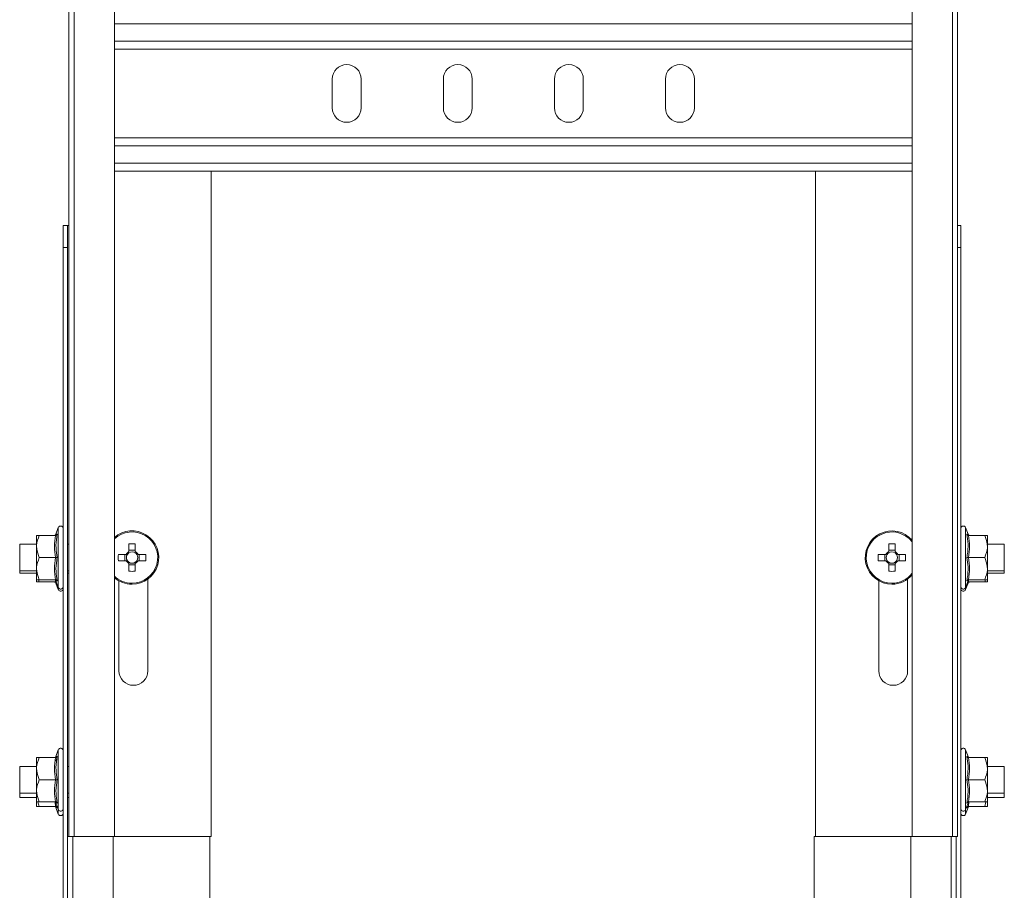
# Model space of a CAD drawing. Header units: millimetres. Extents: x -6 to 3617, y -5324 to -345.
# Tile 23 of 43: x 2291 to 2513, y -4736 to -4540. Entities that reach past the tile are written whole.
import ezdxf

# ---------------------------------------------------------------- set-up
doc = ezdxf.new("R2010")
doc.units = ezdxf.units.MM

msp = doc.modelspace()

# ---------------------------------------------------------------- linework, layer by layer
at = {"color": 7, "linetype": 'Continuous', "lineweight": 15}
for p, q in [((2302.01, -4533.64), (2302.01, -4723.64)), ((2303.14, -4533.64), (2303.14, -4723.64)), ((2312.24, -4723.64), (2312.24, -4533.64)), ((2491.79, -4533.64), (2491.79, -4723.64)), ((2500.89, -4723.64), (2500.89, -4533.64)), ((2502.01, -4533.64), (2502.01, -4723.64)), ((2491.79, -4546.43), (2312.24, -4546.43)), ((2361.26, -4553.18), (2361.26, -4559.68)), ((2367.76, -4559.68), (2367.76, -4553.18)), ((2386.26, -4553.18), (2386.26, -4559.68)), ((2392.76, -4559.68), (2392.76, -4553.18)), ((2411.26, -4553.18), (2411.26, -4559.68)), ((2417.76, -4559.68), (2417.76, -4553.18)), ((2436.26, -4553.18), (2436.26, -4559.68)), ((2442.76, -4559.68), (2442.76, -4553.18)), ((2491.79, -4566.43), (2312.24, -4566.43)), ((2491.79, -4573.93), (2312.24, -4573.93)), ((2334.01, -4573.93), (2334.01, -4723.64)), ((2470.01, -4573.93), (2470.01, -4723.64)), ((2300.71, -4586.14), (2301.71, -4586.14)), ((2300.71, -4591.14), (2300.71, -4586.14)), ((2301.71, -4586.14), (2301.71, -4591.14)), ((2302.01, -4586.14), (2301.71, -4586.14)), ((2502.01, -4586.14), (2502.71, -4586.14)), ((2502.71, -4586.14), (2502.71, -4591.14)), ((2301.71, -4591.14), (2300.71, -4591.14)), ((2300.71, -4881.14), (2300.71, -4591.14)), ((2301.71, -4723.64), (2301.71, -4591.14)), ((2502.71, -4591.14), (2502.01, -4591.14)), ((2502.71, -4591.14), (2502.71, -4881.14)), ((2299.61, -4654.16), (2299.08, -4655.63)), ((2299.12, -4655.65), (2299.1, -4655.65)), ((2504.35, -4655.63), (2503.81, -4654.16)), ((2504.31, -4655.65), (2504.33, -4655.65)), ((2294.71, -4657.89), (2290.91, -4657.89)), ((2290.91, -4657.89), (2290.91, -4662.03)), ((2294.71, -4655.89), (2294.71, -4658.39)), ((2299, -4655.89), (2295.31, -4655.89)), ((2302.01, -4657.89), (2301.71, -4657.89)), ((2315.5, -4657.79), (2315.5, -4659.55)), ((2316.92, -4659.55), (2316.92, -4657.79)), ((2486.5, -4657.79), (2486.5, -4659.55)), ((2487.92, -4659.55), (2487.92, -4657.79)), ((2504.43, -4655.89), (2508.11, -4655.89)), ((2508.71, -4655.89), (2508.71, -4658.39)), ((2512.51, -4657.89), (2508.71, -4657.89)), ((2512.51, -4663.89), (2512.51, -4657.89)), ((2294.71, -4658.39), (2294.71, -4663.39)), ((2314.88, -4660.18), (2313.12, -4660.18)), ((2314.59, -4660.18), (2314.59, -4661.6)), ((2316.92, -4659.26), (2315.5, -4659.26)), ((2319.31, -4660.18), (2317.55, -4660.18)), ((2317.84, -4661.6), (2317.84, -4660.18)), ((2485.88, -4660.18), (2484.12, -4660.18)), ((2485.59, -4660.18), (2485.59, -4661.6)), ((2487.92, -4659.26), (2486.5, -4659.26)), ((2490.31, -4660.18), (2488.55, -4660.18)), ((2488.84, -4661.6), (2488.84, -4660.18)), ((2508.71, -4663.39), (2508.71, -4658.39)), ((2290.91, -4662.03), (2290.91, -4663.89)), ((2299, -4660.89), (2295.31, -4660.89)), ((2313.12, -4661.6), (2314.88, -4661.6)), ((2315.5, -4662.22), (2315.5, -4663.98)), ((2316.92, -4663.98), (2316.92, -4662.22)), ((2317.55, -4661.6), (2319.31, -4661.6)), ((2484.12, -4661.6), (2485.88, -4661.6)), ((2486.5, -4662.22), (2486.5, -4663.98)), ((2487.92, -4663.98), (2487.92, -4662.22)), ((2488.55, -4661.6), (2490.31, -4661.6)), ((2504.43, -4660.89), (2508.11, -4660.89)), ((2290.91, -4663.89), (2294.71, -4663.89)), ((2290.91, -4663.89), (2290.91, -4664.39)), ((2290.91, -4664.39), (2294.71, -4664.39)), ((2294.71, -4665.89), (2294.71, -4663.39)), ((2301.71, -4663.89), (2302.01, -4663.89)), ((2301.71, -4664.39), (2302.01, -4664.39)), ((2315.5, -4662.51), (2316.92, -4662.51)), ((2486.5, -4662.51), (2487.92, -4662.51)), ((2508.71, -4665.89), (2508.71, -4663.39)), ((2508.71, -4663.89), (2512.51, -4663.89)), ((2508.71, -4664.39), (2512.51, -4664.39)), ((2512.51, -4664.39), (2512.51, -4663.89)), ((2294.71, -4666.39), (2294.71, -4665.89)), ((2295.12, -4665.91), (2295.31, -4666.39)), ((2299, -4665.89), (2295.31, -4665.89)), ((2299, -4666.39), (2295.31, -4666.39)), ((2299.08, -4666.14), (2299.61, -4667.61)), ((2299.08, -4666.64), (2299.61, -4668.11)), ((2299.12, -4666.12), (2299.1, -4666.12)), ((2299.12, -4666.62), (2299.1, -4666.62)), ((2313.26, -4686.39), (2313.26, -4666.11)), ((2319.76, -4665.72), (2319.76, -4686.39)), ((2484.26, -4666.11), (2484.26, -4686.39)), ((2490.76, -4686.39), (2490.76, -4665.72)), ((2503.81, -4667.61), (2504.35, -4666.14)), ((2503.81, -4668.11), (2504.35, -4666.64)), ((2504.31, -4666.12), (2504.33, -4666.12)), ((2504.31, -4666.62), (2504.33, -4666.62)), ((2504.43, -4665.89), (2508.11, -4665.89)), ((2504.43, -4666.39), (2508.11, -4666.39)), ((2508.11, -4666.39), (2508.25, -4665.89)), ((2508.71, -4666.39), (2508.71, -4665.91)), ((2299.61, -4704.16), (2299.08, -4705.63)), ((2504.35, -4705.63), (2503.81, -4704.16)), ((2294.71, -4705.89), (2294.71, -4708.39)), ((2299, -4705.89), (2295.31, -4705.89)), ((2299.3, -4706.03), (2299.08, -4706.63)), ((2299.12, -4705.65), (2299.1, -4705.65)), ((2504.31, -4705.65), (2504.33, -4705.65)), ((2504.43, -4705.89), (2508.11, -4705.89)), ((2508.71, -4705.89), (2508.71, -4708.39)), ((2294.71, -4707.89), (2290.91, -4707.89)), ((2290.91, -4707.89), (2290.91, -4712.03)), ((2294.71, -4708.39), (2294.71, -4713.39)), ((2302.01, -4707.89), (2301.71, -4707.89)), ((2512.51, -4707.89), (2508.71, -4707.89)), ((2508.71, -4713.39), (2508.71, -4708.39)), ((2512.51, -4713.89), (2512.51, -4707.89)), ((2299, -4710.89), (2295.31, -4710.89)), ((2504.43, -4710.89), (2508.11, -4710.89)), ((2290.91, -4712.03), (2290.91, -4713.89)), ((2294.71, -4715.89), (2294.71, -4713.39)), ((2508.71, -4715.89), (2508.71, -4713.39)), ((2290.91, -4713.89), (2294.71, -4713.89)), ((2290.91, -4713.89), (2290.91, -4714.89)), ((2290.91, -4714.89), (2294.71, -4714.89)), ((2301.71, -4713.89), (2302.01, -4713.89)), ((2301.71, -4714.89), (2302.01, -4714.89)), ((2508.71, -4713.89), (2512.51, -4713.89)), ((2508.71, -4714.89), (2512.51, -4714.89)), ((2512.51, -4714.89), (2512.51, -4713.89)), ((2294.71, -4716.89), (2294.71, -4715.89)), ((2299, -4715.89), (2295.31, -4715.89)), ((2299, -4716.89), (2295.31, -4716.89)), ((2299.08, -4716.14), (2299.61, -4717.61)), ((2299.08, -4717.14), (2299.61, -4718.61)), ((2299.12, -4716.12), (2299.1, -4716.12)), ((2299.12, -4717.12), (2299.1, -4717.12)), ((2503.81, -4717.61), (2504.35, -4716.14)), ((2503.81, -4718.61), (2504.35, -4717.14)), ((2504.31, -4716.12), (2504.33, -4716.12)), ((2504.31, -4717.12), (2504.33, -4717.12)), ((2504.43, -4715.89), (2508.11, -4715.89)), ((2504.43, -4716.89), (2508.11, -4716.89)), ((2508.11, -4716.89), (2508.38, -4715.89)), ((2508.71, -4716.89), (2508.71, -4715.89)), ((2301.71, -5270.71), (2301.71, -4723.64)), ((2302.84, -4723.64), (2301.71, -4723.64)), ((2302.84, -4723.64), (2302.84, -5270.64)), ((2304.32, -4723.64), (2302.84, -4723.64)), ((2312.24, -4723.64), (2304.32, -4723.64)), ((2311.94, -5270.64), (2311.94, -4723.64)), ((2312.24, -4723.64), (2333.71, -4723.64)), ((2334.01, -4723.64), (2312.24, -4723.64)), ((2333.71, -4813.64), (2333.71, -4723.64)), ((2469.71, -4813.64), (2469.71, -4723.64)), ((2469.71, -4723.64), (2491.49, -4723.64)), ((2470.01, -4723.64), (2491.49, -4723.64)), ((2491.49, -4723.64), (2491.49, -5270.64)), ((2492.99, -4723.64), (2491.49, -4723.64)), ((2492.98, -4723.64), (2500.89, -4723.64)), ((2500.59, -5270.64), (2500.59, -4723.64)), ((2500.89, -4723.64), (2502.01, -4723.64)), ((2501.71, -5270.71), (2501.71, -4723.64))]:
    msp.add_line(p, q, dxfattribs=at)
at = {"color": 8, "linetype": 'Continuous', "lineweight": 15}
for p, q in [((2491.79, -4540.73), (2312.24, -4540.73)), ((2491.79, -4544.63), (2312.24, -4544.63)), ((2491.79, -4568.23), (2312.24, -4568.23)), ((2491.79, -4572.13), (2312.24, -4572.13)), ((2299.61, -4667.61), (2299.61, -4654.16)), ((2503.81, -4654.16), (2503.81, -4667.61)), ((2299, -4666.39), (2298.95, -4665.96)), ((2504.48, -4665.89), (2504.43, -4666.39)), ((2299.61, -4668.11), (2299.61, -4667.61)), ((2503.81, -4667.61), (2503.81, -4668.11)), ((2299.61, -4717.61), (2299.61, -4704.16)), ((2503.81, -4704.16), (2503.81, -4717.61)), ((2299, -4716.89), (2298.9, -4715.93)), ((2299.33, -4716.84), (2299.37, -4717.14)), ((2299.61, -4718.61), (2299.61, -4717.61)), ((2503.81, -4717.61), (2503.81, -4718.61)), ((2504.05, -4717.14), (2504.13, -4716.74)), ((2504.53, -4715.89), (2504.43, -4716.89))]:
    msp.add_line(p, q, dxfattribs=at)
at = {"color": 7, "linetype": 'Continuous', "lineweight": 15}
for centre, radius, start, end in [((2364.51, -4553.18), 3.25, 0, 180), ((2389.51, -4553.18), 3.25, 0, 180), ((2414.51, -4553.18), 3.25, 0, 180), ((2439.51, -4553.18), 3.25, 0, 180), ((2364.51, -4559.68), 3.25, 180, 0), ((2389.51, -4559.68), 3.25, 180, 0), ((2414.51, -4559.68), 3.25, 180, 0), ((2439.51, -4559.68), 3.25, 180, 0), ((2298.74, -4655.53), 0.36, 277.177, 342.3269), ((2300.15, -4654.35), 0.567, 0, 160), ((2316.21, -4660.89), 6, 270, 131.4908), ((2487.21, -4660.89), 6, 40.3149, 270), ((2503.28, -4654.35), 0.567, 20, 180), ((2504.69, -4655.53), 0.36, 198.0708, 262.8541), ((2316.21, -4679.93), 22.14, 88.1626, 91.8374), ((2487.21, -4679.93), 22.14, 88.1626, 91.8374), ((2335.25, -4660.89), 22.14, 178.1626, 181.8374), ((2316.21, -4660.89), 1.51, 117.9589, 152.0411), ((2316.21, -4660.89), 1.28, 146.3257, 213.6743), ((2316.21, -4660.89), 1.28, 123.6743, 146.3257), ((2316.21, -4660.89), 1.28, 56.3257, 123.6743), ((2316.21, -4660.89), 1.51, 27.9589, 62.0411), ((2316.21, -4660.89), 1.28, 33.6743, 56.3257), ((2316.21, -4660.89), 1.28, 326.3257, 33.6743), ((2297.17, -4660.89), 22.14, 358.1626, 1.8374), ((2506.25, -4660.89), 22.14, 178.1626, 181.8374), ((2487.21, -4660.89), 1.51, 117.9589, 152.0411), ((2487.21, -4660.89), 1.28, 146.3257, 213.6743), ((2487.21, -4660.89), 1.28, 123.6743, 146.3257), ((2487.21, -4660.89), 1.28, 56.3257, 123.6743), ((2487.21, -4660.89), 1.51, 27.9589, 62.0411), ((2487.21, -4660.89), 1.28, 33.6743, 56.3257), ((2487.21, -4660.89), 1.28, 326.3257, 33.6743), ((2468.17, -4660.89), 22.14, 358.1626, 1.8374), ((2316.21, -4660.89), 1.51, 207.9589, 242.0411), ((2316.21, -4660.89), 1.28, 213.6743, 236.3257), ((2316.21, -4660.89), 1.28, 236.3257, 303.6743), ((2316.21, -4660.89), 1.51, 297.9589, 332.0411), ((2316.21, -4660.89), 1.28, 303.6743, 326.3257), ((2487.21, -4660.89), 1.51, 207.9589, 242.0411), ((2487.21, -4660.89), 1.28, 213.6743, 236.3257), ((2487.21, -4660.89), 1.28, 236.3257, 303.6743), ((2487.21, -4660.89), 1.51, 297.9589, 332.0411), ((2487.21, -4660.89), 1.28, 303.6743, 326.3257), ((2316.21, -4641.85), 22.14, 268.1626, 271.8374), ((2487.21, -4641.85), 22.14, 268.1626, 271.8374), ((2298.74, -4666.25), 0.36, 18.0708, 82.8541), ((2298.74, -4666.75), 0.36, 18.0708, 82.8541), ((2316.21, -4660.89), 6, 228.5092, 270), ((2487.21, -4660.89), 6, 270, 319.6851), ((2504.69, -4666.25), 0.36, 97.177, 162.3269), ((2504.69, -4666.75), 0.36, 97.177, 162.3269), ((2300.15, -4667.42), 0.567, 200, 0), ((2300.15, -4667.92), 0.567, 200, 0), ((2503.28, -4667.42), 0.567, 180, 340), ((2503.28, -4667.92), 0.567, 180, 340), ((2316.51, -4686.39), 3.25, 180, 0), ((2487.51, -4686.39), 3.25, 180, 0), ((2300.15, -4704.35), 0.567, 0, 160), ((2503.28, -4704.35), 0.567, 20, 180), ((2298.74, -4705.53), 0.36, 277.177, 342.3269), ((2504.69, -4705.53), 0.36, 198.0708, 262.8541), ((2298.74, -4716.25), 0.36, 18.0708, 82.8541), ((2298.74, -4717.25), 0.36, 18.0708, 82.8541), ((2300.15, -4717.42), 0.567, 200, 0), ((2503.28, -4717.42), 0.567, 180, 340), ((2504.69, -4716.25), 0.36, 97.177, 162.3269), ((2504.69, -4717.25), 0.36, 97.177, 162.3269), ((2300.15, -4718.42), 0.567, 200, 0), ((2503.28, -4718.42), 0.567, 180, 340)]:
    msp.add_arc(centre, radius, start, end, dxfattribs=at)
at = {"color": 8, "linetype": 'Continuous', "lineweight": 15}
for centre, start, end in [((2316.21, -4660.89), 270, 133.528), ((2487.21, -4660.89), 37.5648, 270), ((2487.21, -4660.89), 270, 322.4352), ((2316.21, -4660.89), 226.472, 270)]:
    msp.add_arc(centre, 5.77, start, end, dxfattribs=at)
at = {"color": 7, "linetype": 'Continuous', "lineweight": 15}
for points, knots in [([(2299.37, -4655.63), (2299.37, -4655.63), (2299.36, -4655.67), (2299.32, -4655.74), (2299.23, -4655.82), (2299.12, -4655.87), (2299.04, -4655.88), (2299, -4655.89)], [0, 0, 0, 0, 0.007914, 0.267535, 0.528603, 0.763816, 1, 1, 1, 1]), ([(2299.37, -4655.63), (2299.33, -4655.84), (2299.13, -4656.87), (2298.98, -4658.65), (2299.25, -4660.18), (2299.37, -4660.89)], [0, 0, 0, 0, 0.118083, 0.592258, 1, 1, 1, 1]), ([(2504.05, -4660.89), (2504.1, -4660.68), (2504.3, -4659.66), (2504.45, -4657.89), (2504.18, -4656.35), (2504.05, -4655.63)], [0, 0, 0, 0, 0.118083, 0.592258, 1, 1, 1, 1]), ([(2504.43, -4655.89), (2504.39, -4655.88), (2504.31, -4655.87), (2504.2, -4655.82), (2504.11, -4655.74), (2504.07, -4655.67), (2504.06, -4655.63), (2504.05, -4655.63)], [0, 0, 0, 0, 0.236184, 0.471397, 0.732465, 0.992086, 1, 1, 1, 1]), ([(2295.31, -4655.89), (2295.04, -4656.62), (2294.73, -4657.44), (2294.72, -4658.3), (2294.71, -4658.39)], [0, 0, 0, 0, 0.896037, 1, 1, 1, 1]), ([(2294.71, -4655.89), (2294.72, -4655.89), (2294.74, -4655.89), (2295, -4655.89), (2295.3, -4655.89), (2295.31, -4655.89)], [0, 0, 0, 0, 0.148486, 0.965571, 1, 1, 1, 1]), ([(2299, -4660.89), (2298.87, -4660.07), (2298.6, -4658.4), (2298.86, -4656.73), (2299, -4655.89)], [0, 0, 0, 0, 0.492148, 1, 1, 1, 1]), ([(2504.43, -4655.89), (2504.56, -4656.71), (2504.83, -4658.37), (2504.56, -4660.04), (2504.43, -4660.89)], [0, 0, 0, 0, 0.492148, 1, 1, 1, 1]), ([(2508.71, -4658.39), (2508.63, -4657.7), (2508.53, -4656.84), (2508.18, -4656.04), (2508.11, -4655.89)], [0, 0, 0, 0, 0.801462, 1, 1, 1, 1]), ([(2508.71, -4655.89), (2508.71, -4655.89), (2508.69, -4655.89), (2508.43, -4655.89), (2508.13, -4655.89), (2508.11, -4655.89)], [0, 0, 0, 0, 0.148486, 0.965571, 1, 1, 1, 1]), ([(2294.71, -4658.39), (2294.8, -4659.07), (2294.9, -4659.93), (2295.24, -4660.73), (2295.31, -4660.89)], [0, 0, 0, 0, 0.801462, 1, 1, 1, 1]), ([(2508.11, -4660.89), (2508.39, -4660.15), (2508.7, -4659.33), (2508.71, -4658.47), (2508.71, -4658.39)], [0, 0, 0, 0, 0.896037, 1, 1, 1, 1]), ([(2295.31, -4660.89), (2295.04, -4661.62), (2294.73, -4662.44), (2294.72, -4663.3), (2294.71, -4663.39)], [0, 0, 0, 0, 0.896037, 1, 1, 1, 1]), ([(2299, -4665.89), (2298.87, -4665.07), (2298.6, -4663.4), (2298.86, -4661.73), (2299, -4660.89)], [0, 0, 0, 0, 0.492148, 1, 1, 1, 1]), ([(2299.37, -4660.89), (2299.37, -4660.89), (2299.36, -4660.89), (2299.32, -4660.89), (2299.23, -4660.89), (2299.12, -4660.89), (2299.04, -4660.89), (2299, -4660.89)], [0, 0, 0, 0, 0.007914, 0.267535, 0.528603, 0.763816, 1, 1, 1, 1]), ([(2299.37, -4660.89), (2299.33, -4661.09), (2299.13, -4662.11), (2298.98, -4663.88), (2299.25, -4665.42), (2299.37, -4666.14)], [0, 0, 0, 0, 0.118083, 0.592258, 1, 1, 1, 1]), ([(2504.05, -4666.14), (2504.1, -4665.93), (2504.3, -4664.9), (2504.45, -4663.12), (2504.18, -4661.59), (2504.05, -4660.89)], [0, 0, 0, 0, 0.118083, 0.592258, 1, 1, 1, 1]), ([(2504.05, -4660.89), (2504.06, -4660.89), (2504.07, -4660.89), (2504.11, -4660.89), (2504.2, -4660.89), (2504.31, -4660.89), (2504.39, -4660.89), (2504.43, -4660.89)], [0, 0, 0, 0, 0.007914, 0.267535, 0.528603, 0.763816, 1, 1, 1, 1]), ([(2504.43, -4660.89), (2504.56, -4661.71), (2504.83, -4663.37), (2504.56, -4665.04), (2504.43, -4665.89)], [0, 0, 0, 0, 0.492148, 1, 1, 1, 1]), ([(2508.71, -4663.39), (2508.63, -4662.7), (2508.53, -4661.84), (2508.18, -4661.04), (2508.11, -4660.89)], [0, 0, 0, 0, 0.801462, 1, 1, 1, 1]), ([(2294.71, -4663.39), (2294.8, -4664.07), (2294.9, -4664.93), (2295.24, -4665.73), (2295.31, -4665.89)], [0, 0, 0, 0, 0.801462, 1, 1, 1, 1]), ([(2508.11, -4665.89), (2508.39, -4665.15), (2508.7, -4664.33), (2508.71, -4663.47), (2508.71, -4663.39)], [0, 0, 0, 0, 0.896037, 1, 1, 1, 1]), ([(2294.71, -4665.89), (2294.72, -4665.89), (2294.74, -4665.89), (2295, -4665.89), (2295.3, -4665.89), (2295.31, -4665.89)], [0, 0, 0, 0, 0.148486, 0.965571, 1, 1, 1, 1]), ([(2294.71, -4666.39), (2294.72, -4666.39), (2294.74, -4666.39), (2295, -4666.39), (2295.3, -4666.39), (2295.31, -4666.39)], [0, 0, 0, 0, 0.148486, 0.965571, 1, 1, 1, 1]), ([(2299, -4665.89), (2299.04, -4665.89), (2299.12, -4665.9), (2299.23, -4665.95), (2299.32, -4666.03), (2299.36, -4666.1), (2299.37, -4666.14), (2299.37, -4666.14)], [0, 0, 0, 0, 0.236184, 0.471397, 0.732465, 0.992086, 1, 1, 1, 1]), ([(2299, -4666.39), (2299.04, -4666.39), (2299.11, -4666.39), (2299.16, -4666.43), (2299.19, -4666.44)], [0, 0, 0, 0, 0.594215, 1, 1, 1, 1]), ([(2504.05, -4666.14), (2504.06, -4666.14), (2504.07, -4666.1), (2504.11, -4666.03), (2504.2, -4665.95), (2504.31, -4665.9), (2504.39, -4665.89), (2504.43, -4665.89)], [0, 0, 0, 0, 0.007914, 0.267535, 0.528603, 0.763816, 1, 1, 1, 1]), ([(2504.24, -4666.44), (2504.26, -4666.43), (2504.32, -4666.39), (2504.39, -4666.39), (2504.43, -4666.39)], [0, 0, 0, 0, 0.405785, 1, 1, 1, 1]), ([(2508.71, -4665.89), (2508.71, -4665.89), (2508.69, -4665.89), (2508.43, -4665.89), (2508.13, -4665.89), (2508.11, -4665.89)], [0, 0, 0, 0, 0.148486, 0.965571, 1, 1, 1, 1]), ([(2508.71, -4666.39), (2508.71, -4666.39), (2508.69, -4666.39), (2508.43, -4666.39), (2508.13, -4666.39), (2508.11, -4666.39)], [0, 0, 0, 0, 0.148486, 0.965571, 1, 1, 1, 1]), ([(2295.31, -4705.89), (2295.04, -4706.62), (2294.73, -4707.44), (2294.72, -4708.3), (2294.71, -4708.39)], [0, 0, 0, 0, 0.896037, 1, 1, 1, 1]), ([(2294.71, -4705.89), (2294.72, -4705.89), (2294.74, -4705.89), (2295, -4705.89), (2295.3, -4705.89), (2295.31, -4705.89)], [0, 0, 0, 0, 0.148486, 0.965571, 1, 1, 1, 1]), ([(2299, -4710.89), (2298.87, -4710.07), (2298.6, -4708.4), (2298.86, -4706.73), (2299, -4705.89)], [0, 0, 0, 0, 0.492148, 1, 1, 1, 1]), ([(2299.37, -4705.63), (2299.37, -4705.63), (2299.36, -4705.67), (2299.32, -4705.74), (2299.23, -4705.82), (2299.12, -4705.87), (2299.04, -4705.88), (2299, -4705.89)], [0, 0, 0, 0, 0.007914, 0.267535, 0.528603, 0.763816, 1, 1, 1, 1]), ([(2299.37, -4705.63), (2299.33, -4705.84), (2299.13, -4706.87), (2298.98, -4708.65), (2299.25, -4710.18), (2299.37, -4710.89)], [0, 0, 0, 0, 0.118083, 0.592258, 1, 1, 1, 1]), ([(2504.05, -4710.89), (2504.1, -4710.68), (2504.3, -4709.66), (2504.45, -4707.89), (2504.18, -4706.35), (2504.05, -4705.63)], [0, 0, 0, 0, 0.118083, 0.592258, 1, 1, 1, 1]), ([(2504.43, -4705.89), (2504.39, -4705.88), (2504.31, -4705.87), (2504.2, -4705.82), (2504.11, -4705.74), (2504.07, -4705.67), (2504.06, -4705.63), (2504.05, -4705.63)], [0, 0, 0, 0, 0.236184, 0.471397, 0.732465, 0.992086, 1, 1, 1, 1]), ([(2504.43, -4705.89), (2504.56, -4706.71), (2504.83, -4708.37), (2504.56, -4710.04), (2504.43, -4710.89)], [0, 0, 0, 0, 0.492148, 1, 1, 1, 1]), ([(2508.71, -4708.39), (2508.63, -4707.7), (2508.53, -4706.84), (2508.18, -4706.04), (2508.11, -4705.89)], [0, 0, 0, 0, 0.801462, 1, 1, 1, 1]), ([(2508.71, -4705.89), (2508.71, -4705.89), (2508.69, -4705.89), (2508.43, -4705.89), (2508.13, -4705.89), (2508.11, -4705.89)], [0, 0, 0, 0, 0.148486, 0.965571, 1, 1, 1, 1]), ([(2294.71, -4708.39), (2294.8, -4709.07), (2294.9, -4709.93), (2295.24, -4710.73), (2295.31, -4710.89)], [0, 0, 0, 0, 0.801462, 1, 1, 1, 1]), ([(2508.11, -4710.89), (2508.39, -4710.15), (2508.7, -4709.33), (2508.71, -4708.47), (2508.71, -4708.39)], [0, 0, 0, 0, 0.896037, 1, 1, 1, 1]), ([(2295.31, -4710.89), (2295.04, -4711.62), (2294.73, -4712.44), (2294.72, -4713.3), (2294.71, -4713.39)], [0, 0, 0, 0, 0.896037, 1, 1, 1, 1]), ([(2299, -4715.89), (2298.87, -4715.07), (2298.6, -4713.4), (2298.86, -4711.73), (2299, -4710.89)], [0, 0, 0, 0, 0.492148, 1, 1, 1, 1]), ([(2299.37, -4710.89), (2299.37, -4710.89), (2299.36, -4710.89), (2299.32, -4710.89), (2299.23, -4710.89), (2299.12, -4710.89), (2299.04, -4710.89), (2299, -4710.89)], [0, 0, 0, 0, 0.007914, 0.267535, 0.528603, 0.763816, 1, 1, 1, 1]), ([(2299.37, -4710.89), (2299.33, -4711.09), (2299.13, -4712.11), (2298.98, -4713.88), (2299.25, -4715.42), (2299.37, -4716.14)], [0, 0, 0, 0, 0.118083, 0.592258, 1, 1, 1, 1]), ([(2504.05, -4716.14), (2504.1, -4715.93), (2504.3, -4714.9), (2504.45, -4713.12), (2504.18, -4711.59), (2504.05, -4710.89)], [0, 0, 0, 0, 0.118083, 0.592258, 1, 1, 1, 1]), ([(2504.05, -4710.89), (2504.06, -4710.89), (2504.07, -4710.89), (2504.11, -4710.89), (2504.2, -4710.89), (2504.31, -4710.89), (2504.39, -4710.89), (2504.43, -4710.89)], [0, 0, 0, 0, 0.007914, 0.267535, 0.528603, 0.763816, 1, 1, 1, 1]), ([(2504.43, -4710.89), (2504.56, -4711.71), (2504.83, -4713.37), (2504.56, -4715.04), (2504.43, -4715.89)], [0, 0, 0, 0, 0.492148, 1, 1, 1, 1]), ([(2508.71, -4713.39), (2508.63, -4712.7), (2508.53, -4711.84), (2508.18, -4711.04), (2508.11, -4710.89)], [0, 0, 0, 0, 0.801462, 1, 1, 1, 1]), ([(2294.71, -4713.39), (2294.8, -4714.07), (2294.9, -4714.93), (2295.24, -4715.73), (2295.31, -4715.89)], [0, 0, 0, 0, 0.801462, 1, 1, 1, 1]), ([(2508.11, -4715.89), (2508.39, -4715.15), (2508.7, -4714.33), (2508.71, -4713.47), (2508.71, -4713.39)], [0, 0, 0, 0, 0.896037, 1, 1, 1, 1]), ([(2294.71, -4715.89), (2294.72, -4715.89), (2294.74, -4715.89), (2295, -4715.89), (2295.3, -4715.89), (2295.31, -4715.89)], [0, 0, 0, 0, 0.148486, 0.965571, 1, 1, 1, 1]), ([(2294.71, -4716.89), (2294.72, -4716.89), (2294.74, -4716.89), (2295, -4716.89), (2295.3, -4716.89), (2295.31, -4716.89)], [0, 0, 0, 0, 0.148486, 0.965571, 1, 1, 1, 1]), ([(2295.01, -4715.89), (2295.04, -4716.06), (2295.09, -4716.41), (2295.24, -4716.73), (2295.31, -4716.89)], [0, 0, 0, 0, 0.5102, 1, 1, 1, 1]), ([(2299, -4715.89), (2299.04, -4715.89), (2299.12, -4715.9), (2299.23, -4715.95), (2299.32, -4716.03), (2299.36, -4716.1), (2299.37, -4716.14), (2299.37, -4716.14)], [0, 0, 0, 0, 0.236184, 0.471397, 0.732465, 0.992086, 1, 1, 1, 1]), ([(2299, -4716.89), (2299.04, -4716.89), (2299.12, -4716.9), (2299.23, -4716.95), (2299.32, -4717.03), (2299.36, -4717.1), (2299.37, -4717.14), (2299.37, -4717.14)], [0, 0, 0, 0, 0.236184, 0.471397, 0.732465, 0.992086, 1, 1, 1, 1]), ([(2504.05, -4716.14), (2504.06, -4716.14), (2504.07, -4716.1), (2504.11, -4716.03), (2504.2, -4715.95), (2504.31, -4715.9), (2504.39, -4715.89), (2504.43, -4715.89)], [0, 0, 0, 0, 0.007914, 0.267535, 0.528603, 0.763816, 1, 1, 1, 1]), ([(2504.05, -4717.14), (2504.06, -4717.14), (2504.07, -4717.1), (2504.11, -4717.03), (2504.2, -4716.95), (2504.31, -4716.9), (2504.39, -4716.89), (2504.43, -4716.89)], [0, 0, 0, 0, 0.007914, 0.267535, 0.528603, 0.763816, 1, 1, 1, 1]), ([(2508.71, -4715.89), (2508.71, -4715.89), (2508.69, -4715.89), (2508.43, -4715.89), (2508.13, -4715.89), (2508.11, -4715.89)], [0, 0, 0, 0, 0.148486, 0.965571, 1, 1, 1, 1]), ([(2508.71, -4716.89), (2508.71, -4716.89), (2508.69, -4716.89), (2508.43, -4716.89), (2508.13, -4716.89), (2508.11, -4716.89)], [0, 0, 0, 0, 0.148486, 0.965571, 1, 1, 1, 1])]:
    msp.add_open_spline(points, degree=3, knots=knots, dxfattribs=at)
at = {"color": 8, "linetype": 'Continuous', "lineweight": 15}
for points, knots in [([(2299.1, -4655.65), (2299.1, -4655.65), (2299.03, -4655.65), (2299.21, -4655.64), (2299.37, -4655.63)], [0, 0, 0, 0, 0.119409, 1, 1, 1, 1]), ([(2504.05, -4655.63), (2504.1, -4655.63), (2504.28, -4655.64), (2504.3, -4655.64), (2504.31, -4655.65)], [0, 0, 0, 0, 0.236148, 1, 1, 1, 1]), ([(2299.37, -4666.14), (2299.33, -4666.14), (2299.15, -4666.13), (2299.13, -4666.13), (2299.12, -4666.12)], [0, 0, 0, 0, 0.236148, 1, 1, 1, 1]), ([(2504.33, -4666.12), (2504.33, -4666.12), (2504.4, -4666.12), (2504.22, -4666.13), (2504.05, -4666.14)], [0, 0, 0, 0, 0.119409, 1, 1, 1, 1]), ([(2299.1, -4705.65), (2299.1, -4705.65), (2299.03, -4705.65), (2299.21, -4705.64), (2299.37, -4705.63)], [0, 0, 0, 0, 0.119409, 1, 1, 1, 1]), ([(2504.05, -4705.63), (2504.1, -4705.63), (2504.28, -4705.64), (2504.3, -4705.64), (2504.31, -4705.65)], [0, 0, 0, 0, 0.236148, 1, 1, 1, 1]), ([(2299.37, -4716.14), (2299.33, -4716.14), (2299.15, -4716.13), (2299.13, -4716.13), (2299.12, -4716.12)], [0, 0, 0, 0, 0.236148, 1, 1, 1, 1]), ([(2299.37, -4717.14), (2299.33, -4717.14), (2299.15, -4717.13), (2299.13, -4717.13), (2299.12, -4717.12)], [0, 0, 0, 0, 0.236148, 1, 1, 1, 1]), ([(2504.33, -4716.12), (2504.33, -4716.12), (2504.4, -4716.12), (2504.22, -4716.13), (2504.05, -4716.14)], [0, 0, 0, 0, 0.119409, 1, 1, 1, 1]), ([(2504.33, -4717.12), (2504.33, -4717.12), (2504.4, -4717.12), (2504.22, -4717.13), (2504.05, -4717.14)], [0, 0, 0, 0, 0.119409, 1, 1, 1, 1])]:
    msp.add_open_spline(points, degree=3, knots=knots, dxfattribs=at)

doc.saveas('drawing.dxf')
